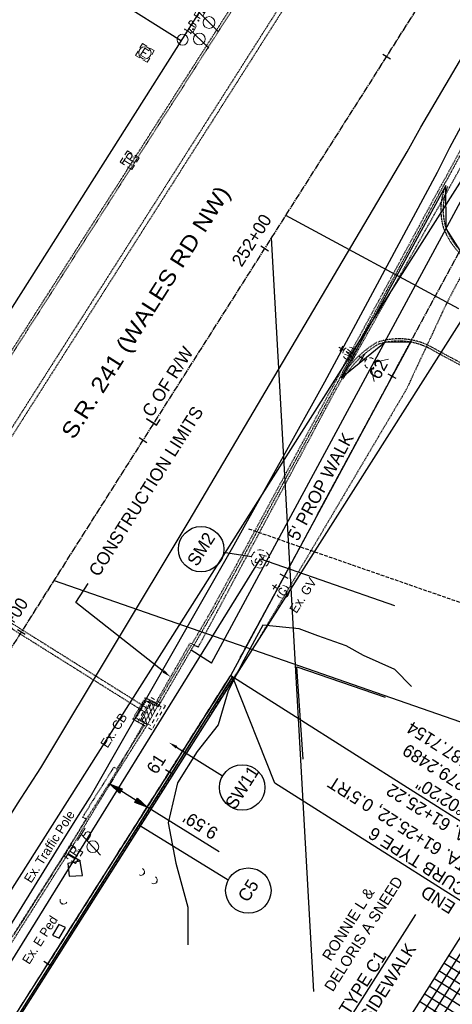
# Model space of a CAD drawing. Header units: feet. Extents: x 2248976 to 2249940, y 437917 to 439150.
# Tile 8 of 14: x 2249441 to 2249536, y 438207 to 438424. Entities that reach past the tile are written whole.
import ezdxf
from ezdxf import colors
from ezdxf.entities.mleader import LeaderData, LeaderLine
from ezdxf.math import Vec2, Vec3

# ---------------------------------------------------------------- set-up
doc = ezdxf.new("R2010")
doc.units = ezdxf.units.FT
doc.header["$MEASUREMENT"] = 0
doc.header["$PDMODE"] = 3
for name, pattern in [('CL', [2, 0.3, -0.15, 1.4, -0.15]), ('DGN Style 3', [0.19312, 0.137943, -0.055177]), ('esmtgenex', [1.1, 0.8, -0.3]), ('fenceex', [0]), ('OhDOT_USTN1', [0.055, 0.014, -0.041]), ('OhDOT_USTN2', [0.11, 0.069, -0.041]), ('OhDOT_USTN3', [0.22, 0.165, -0.055]), ('OhDOT_USTN4', [0.22, 0.11, -0.041, 0.028, -0.041]), ('OhDOT_USTN5', [0.11, 0.055, -0.055]), ('OhDOT_USTN6', [0.223, 0.083, -0.028, 0.028, -0.028, 0.028, -0.028]), ('OhDOT_USTN7', [0.221, 0.11, -0.028, 0.055, -0.028]), ('REDO_Drainage01', [1.6, 0.85, -0.75]), ('rowex', [0]), ('sanex', [0]), ('treert', [0]), ('waterex', [0])]:
    doc.linetypes.add(name, pattern=pattern)
doc.layers.add('0_Mview', color=7, linetype='Continuous', plot=False)
for name, color, linetype in [('DR_X_Cells', 151, 'OhDOT_USTN2'), ('DV_X_Property_Line', 7, 'Continuous'), ('GE_P_CL', 7, 'CL'), ('GE_P_CL_Text', 7, 'Continuous'), ('PF_P_Text', 7, 'Continuous'), ('PM_X_Edge_Line', 2, 'Continuous'), ('PV_P_Construction_Limits', 203, 'DGN Style 3'), ('PV_P_Curb', 120, 'Continuous'), ('PV_P_Drive', 230, 'Continuous'), ('PV_P_Walk', 231, 'Continuous'), ('PV_X_Curb', 120, 'OhDOT_USTN1'), ('PV_X_EOP', 7, 'OhDOT_USTN3'), ('PV_X_Parking_Lot', 7, 'OhDOT_USTN5'), ('PV_X_Text', 7, 'Continuous'), ('RD_X_Fence', 230, 'fenceex'), ('RD_X_Wall', 120, 'OhDOT_USTN1'), ('RW_X_Esmt_General', 6, 'esmtgenex'), ('RW_X_Fee_RW', 6, 'rowex'), ('SG_X_Foundation', 61, 'OhDOT_USTN1'), ('SG_X_PullBox', 7, 'Continuous'), ('SH_Data', 7, 'Continuous'), ('SV_X_Mon_Cells_Found', 7, 'Continuous'), ('TX_P_20', 7, 'Continuous'), ('TX_X_20', 7, 'Continuous'), ('UT_X_Electric_Cells', 1, 'Continuous'), ('UT_X_Gas_Cells', 2, 'Continuous'), ('UT_X_Misc_Cells', 7, 'Continuous'), ('UT_X_Sanitary_Cells', 3, 'Continuous'), ('UT_X_Sanitary_Line', 3, 'sanex'), ('UT_X_Water', 133, 'waterex'), ('UT_X_Water_Cells', 133, 'Continuous'), ('VG_X_Tree_Line_Rt', 3, 'treert')]:
    doc.layers.add(name, color=color, linetype=linetype)
doc.layers.add('SH_Minor_Grid_Line', color=252, linetype='Continuous', transparency=0.5)
doc.styles.add('Font 70-Main Title', font='txt', dxfattribs={"height": 0.25})
doc.styles.add('Slanted-Normal', font='font31.shx', dxfattribs={"height": 0.14})
doc.styles.get("Standard").update_dxf_attribs({"font": 'arial.ttf'})
doc.styles.add('Straight-Normal', font='font30.shx', dxfattribs={"height": 0.14})
doc.dimstyles.new('Dec-2  Slanted', dxfattribs={"dimtxt": 0.14, "dimasz": 0.14, "dimexe": 0.07, "dimexo": 0.07, "dimgap": 0.07, "dimtad": 1, "dimzin": 3, "dimdsep": 46, "dimtxsty": 'Slanted-Normal', "dimblk": 'Dim1', "dimcen": 0, "dimclrd": 95, "dimclre": 95, "dimclrt": 7, "dimazin": 3, "dimtfac": 1, "dimtix": 1, "dimtofl": 0, "dimtmove": 1, "dimatfit": 3, "dimldrblk": 'Dim1', "dimfxl": 1, "dimtolj": 1, "dimtzin": 0, "dimlwd": -1, "dimlwe": -1, "dimarcsym": 0})

# ---------------------------------------------------------------- blocks, each defined once
blk = doc.blocks.new('PP')
at = {"layer": 'UT_X_Electric_Cells', "color": 1, "linetype": 'Continuous', "lineweight": 0}
for p, q in [((0.043, 0.16), (-0.037, -0.14)), ((0.043, 0.16), (0.085, 0.16)), ((0.026, 0.096), (0.085, 0.096))]:
    blk.add_line(p, q, dxfattribs=at)
blk.add_circle((0, 0), 0.065, dxfattribs=at)
at = {"layer": 'UT_X_Electric_Cells', "color": 1, "linetype": 'Continuous', "lineweight": 0, "extrusion": (0, 0, -1)}
blk.add_arc((-0.086, 0.128), 0.0319, 88.8767, 271.1233, dxfattribs=at)
blk = doc.blocks.new('EM')
at = {"layer": 'UT_X_Electric_Cells', "color": 1, "linetype": 'Continuous', "lineweight": 0}
blk.add_line((-0.028, 0), (0.017, 0), dxfattribs=at)
at = {"layer": 'UT_X_Electric_Cells', "color": 1, "linetype": 'Continuous', "lineweight": 0, "flags": 128}
for points in [[(-0.02, 0.075), (-0.075, 0.075), (-0.075, 0.02)], [(0.028, 0.045), (-0.028, 0.045), (-0.028, -0.045), (0.028, -0.045)], [(0.075, 0.02), (0.075, 0.075), (0.02, 0.075)], [(-0.075, -0.02), (-0.075, -0.075), (-0.02, -0.075)], [(0.02, -0.075), (0.075, -0.075), (0.075, -0.02)]]:
    blk.add_lwpolyline(points, dxfattribs=at)
at = {"layer": 'UT_X_Electric_Cells', "color": 1, "linetype": 'Continuous', "lineweight": 0}
blk.add_circle((0, 0), 0.0675, dxfattribs=at)
blk = doc.blocks.new('CB3-X')
at = {"layer": 'Defpoints', "color": 20, "linetype": 'REDO_Drainage01', "lineweight": 0}
blk.add_lwpolyline([(-2.37, 0.75), (2.37, 0.75), (2.37, -1.5), (-2.37, -1.5), (-2.37, 0.75)], close=True, dxfattribs=at)
at = {"layer": 'Defpoints', "color": 21, "linetype": 'OhDOT_USTN2', "lineweight": 53}
blk.add_point((0, 1.42), dxfattribs=at)
at = {"layer": 'Defpoints', "color": 61, "linetype": 'OhDOT_USTN6', "lineweight": 53}
for p in [(0, 0.75), (-2.37, -0.37), (0, -1.5), (2.37, -0.37)]:
    blk.add_point(p, dxfattribs=at)
at = {"layer": 'Defpoints', "color": 21, "linetype": 'OhDOT_USTN5', "lineweight": 53}
blk.add_point((0, 0), dxfattribs=at)
at = {"layer": 'Defpoints', "color": 40, "linetype": 'OhDOT_USTN4', "lineweight": 53}
blk.add_point((0, 0), dxfattribs=at)
at = {"layer": 'Defpoints', "color": 151, "linetype": 'OhDOT_USTN7', "lineweight": 53}
blk.add_point((0, -0.37), dxfattribs=at)
at = {"layer": 'Defpoints', "color": 223, "linetype": 'OhDOT_USTN1', "lineweight": 53}
blk.add_point((0, -2.17), dxfattribs=at)
at = {"layer": 'DR_X_Cells', "color": 151, "linetype": 'Continuous', "lineweight": 0}
for p, q in [((-2.5, -1.76), (-0.75, 0)), ((-2.5, -0.63), (-1.88, 0)), ((-1.44, -1.83), (0.38, 0)), ((-0.31, -1.83), (1.51, 0)), ((0.82, -1.83), (2.5, -0.14)), ((1.94, -1.83), (2.5, -1.28))]:
    blk.add_line(p, q, dxfattribs=at)
at = {"layer": 'DR_X_Cells', "color": 151, "linetype": 'REDO_Drainage01', "lineweight": 0}
blk.add_lwpolyline([(-3.04, 1.42), (3.04, 1.42), (3.04, -2.17), (-3.04, -2.17), (-3.04, 1.42)], close=True, dxfattribs=at)
at = {"layer": 'DR_X_Cells', "color": 151, "linetype": 'Continuous', "lineweight": 0, "flags": 128}
blk.add_lwpolyline([(-2.5, 0), (2.5, 0), (2.5, -1.83), (-2.5, -1.83), (-2.5, 0)], close=True, dxfattribs=at)
blk = doc.blocks.new('TPW')
at = {"layer": 'UT_X_Misc_Cells', "color": 30, "linetype": 'Continuous', "lineweight": 0}
for p, q in [((0.128, 0.18), (-0.032, 0.18)), ((0.048, 0.18), (-0.032, -0.12)), ((0.04, 0.15), (0.083, 0.15)), ((0.023, 0.086), (0.083, 0.086))]:
    blk.add_line(p, q, dxfattribs=at)
blk.add_circle((0, 0), 0.065, dxfattribs=at)
at = {"layer": 'UT_X_Misc_Cells', "color": 30, "linetype": 'Continuous', "lineweight": 0, "extrusion": (0, 0, -1)}
blk.add_arc((-0.083, 0.118), 0.0319, 88.8767, 271.1233, dxfattribs=at)
blk = doc.blocks.new('DM')
at = {"layer": 'UT_X_Misc_Cells', "linetype": 'Continuous', "lineweight": 0}
h = blk.add_hatch(color=2, dxfattribs=at)
edge = h.paths.add_edge_path()
edge.add_arc((0, 0), 0.01, 0, 360)
at = {"layer": 'UT_X_Misc_Cells', "color": 2, "linetype": 'Continuous', "lineweight": 0}
blk.add_arc((0.04, 0), 0.04, 90, 270, dxfattribs=at)
blk = doc.blocks.new('SMH')
at = {"layer": 'Defpoints', "color": 3, "linetype": 'Continuous', "lineweight": 30}
blk.add_point((0, 0), dxfattribs=at)
at = {"layer": 'UT_X_Sanitary_Cells', "color": 3, "linetype": 'Continuous', "lineweight": 0, "flags": 128}
for points in [[(-0.017, 0.034), (-0.018, 0.036), (-0.02, 0.037), (-0.025, 0.039), (-0.032, 0.04), (-0.037, 0.04), (-0.039, 0.04), (-0.047, 0.038), (-0.054, 0.034), (-0.059, 0.029), (-0.06, 0.024), (-0.06, 0.02), (-0.059, 0.015), (-0.054, 0.011), (-0.019, -0.008), (-0.016, -0.01), (-0.015, -0.013), (-0.013, -0.017), (-0.013, -0.02), (-0.014, -0.024), (-0.015, -0.027), (-0.016, -0.03), (-0.017, -0.032), (-0.019, -0.034), (-0.02, -0.036), (-0.022, -0.037), (-0.025, -0.039), (-0.027, -0.039), (-0.032, -0.04), (-0.041, -0.04), (-0.047, -0.039), (-0.055, -0.034), (-0.06, -0.031)], [(0.01, -0.04), (0.036, 0.04), (0.06, -0.04)], [(0.054, -0.021), (0.017, -0.021)]]:
    blk.add_lwpolyline(points, dxfattribs=at)
at = {"layer": 'UT_X_Sanitary_Cells', "color": 3, "linetype": 'Continuous', "lineweight": 0}
for start, end in [(130.0806, 170.0721), (70.0577, 110.1061), (10.0169, 50.0392), (190.0169, 230.0392), (250.0577, 290.0473), (310.0114, 350.0264)]:
    blk.add_arc((0, 0), 0.1, start, end, dxfattribs=at)
blk = doc.blocks.new('SIGPB')
at = {"layer": 'SG_X_PullBox', "color": 7, "linetype": 'Continuous', "lineweight": 0, "flags": 128}
for points in [[(-0.02, 0.075), (-0.075, 0.075), (-0.075, 0.02)], [(-0.068, 0.05), (-0.006, 0.05)], [(-0.036, 0.05), (-0.036, -0.05)], [(0.006, -0.05), (0.006, 0.05), (0.043, 0.05), (0.047, 0.049), (0.053, 0.048), (0.055, 0.046), (0.058, 0.044), (0.061, 0.041), (0.063, 0.037), (0.065, 0.03), (0.065, 0.021), (0.064, 0.018), (0.062, 0.013), (0.059, 0.007), (0.056, 0.005), (0.054, 0.004), (0.052, 0.003), (0.05, 0.002), (0.043, 0.001), (0.006, 0.001)], [(0.075, 0.02), (0.075, 0.075), (0.02, 0.075)], [(0.043, 0.001), (0.065, -0.05)], [(-0.075, -0.02), (-0.075, -0.075), (-0.02, -0.075)], [(0.02, -0.075), (0.075, -0.075), (0.075, -0.02)]]:
    blk.add_lwpolyline(points, dxfattribs=at)
blk = doc.blocks.new('WGV')
at = {"layer": 'UT_X_Water_Cells', "color": 133, "linetype": 'Continuous', "lineweight": 0}
for p, q in [((0, 0.07), (0, 0.134)), ((0.032, 0.102), (-0.032, 0.102))]:
    blk.add_line(p, q, dxfattribs=at)
at = {"layer": 'UT_X_Water_Cells', "color": 133, "linetype": 'Continuous', "lineweight": 0, "flags": 128}
blk.add_lwpolyline([(-0.032, 0.041), (-0.016, -0.045), (0, 0.041), (0.016, -0.045), (0.032, 0.041)], dxfattribs=at)
at = {"layer": 'UT_X_Water_Cells', "color": 133, "linetype": 'Continuous', "lineweight": 0, "extrusion": (0, 0, -1)}
blk.add_arc((0, 0), 0.07, 330.0184, 29.9816, dxfattribs=at)
at = {"layer": 'UT_X_Water_Cells', "color": 133, "linetype": 'Continuous', "lineweight": 0}
for start, end in [(60.0184, 120.0157), (330.0184, 29.9816), (239.9843, 299.9816)]:
    blk.add_arc((0, 0), 0.07, start, end, dxfattribs=at)
blk = doc.blocks.new('FH')
at = {"layer": 'UT_X_Water_Cells', "color": 133, "linetype": 'Continuous', "lineweight": 0}
for p, q in [((0, 0.06), (0, 0.146)), ((0.06, 0.103), (-0.06, 0.103)), ((-0.042, -0.042), (-0.146, -0.146)), ((0.042, -0.042), (0.146, -0.146))]:
    blk.add_line(p, q, dxfattribs=at)
for start, end in [(140.021, 184.0629), (68.1395, 112.038), (356.0165, 39.9889), (211.8788, 255.8479), (283.8239, 329.9097)]:
    blk.add_arc((0, 0), 0.06, start, end, dxfattribs=at)
blk = doc.blocks.new('IPF')
at = {"layer": 'SV_X_Mon_Cells_Found', "color": 7, "linetype": 'Continuous', "lineweight": 0, "flags": 128}
for points in [[(0.101, 0.04), (0.118, 0.04)], [(0.11, -0.04), (0.11, 0.04)], [(0.188, -0.04), (0.188, 0.04), (0.214, 0.04), (0.217, 0.039), (0.221, 0.038), (0.223, 0.037), (0.224, 0.036), (0.226, 0.032), (0.228, 0.029), (0.229, 0.024), (0.229, 0.017), (0.229, 0.014), (0.227, 0.01), (0.225, 0.006), (0.223, 0.004), (0.221, 0.003), (0.219, 0.002), (0.214, 0.001), (0.188, 0.001)], [(0.338, 0.04), (0.3, 0.04), (0.3, -0.04)], [(0.3, 0.001), (0.327, 0.001)], [(0.101, -0.04), (0.118, -0.04)], [(0.157, -0.029), (0.16, -0.029), (0.162, -0.031), (0.164, -0.033), (0.164, -0.036), (0.162, -0.039), (0.16, -0.04), (0.157, -0.04), (0.156, -0.039), (0.154, -0.036), (0.154, -0.033), (0.156, -0.031), (0.157, -0.029)], [(0.27, -0.029), (0.273, -0.029), (0.274, -0.031), (0.276, -0.033), (0.276, -0.036), (0.274, -0.039), (0.273, -0.04), (0.27, -0.04), (0.268, -0.039), (0.267, -0.036), (0.267, -0.033), (0.268, -0.031), (0.27, -0.029)], [(0.377, -0.029), (0.38, -0.029), (0.382, -0.031), (0.383, -0.033), (0.383, -0.036), (0.382, -0.039), (0.38, -0.04), (0.377, -0.04), (0.376, -0.039), (0.374, -0.036), (0.374, -0.033), (0.376, -0.031), (0.377, -0.029)]]:
    blk.add_lwpolyline(points, dxfattribs=at)
at = {"layer": 'SV_X_Mon_Cells_Found', "color": 7, "linetype": 'Continuous', "lineweight": 0}
blk.add_circle((0, 0), 0.06, dxfattribs=at)
blk = doc.blocks.new('Dim1')
h = blk.add_hatch(color=4)
h.dxf.hatch_style = 1
h.paths.add_polyline_path([(0, 0), (-1, -0.2), (-1, 0.2)])
at = {"color": 4}
blk.add_lwpolyline([(0, 0), (-1, -0.2), (-1, 0.2), (0, 0)], dxfattribs=at)
blk = doc.blocks.new('*D962')
at = {"color": 95, "linetype": 'Continuous', "transparency": 16777216}
for p, q in [((2249460.87, 438254.85), (2249461.9, 438256.5)), ((2249466.93, 438251.74), (2249463.54, 438253.84)), ((2249468.98, 438249.73), (2249470.05, 438251.45)), ((2249485.18, 438240.41), (2249469.31, 438250.26))]:
    blk.add_line(p, q, dxfattribs=at)
at = {"layer": 'Defpoints', "color": 0, "transparency": 16777216}
for p in [(2249460.13, 438253.66, -0.7), (2249461.16, 438255.31), (2249468.24, 438248.55)]:
    blk.add_point(p, dxfattribs=at)
at = {"color": 95, "transparency": 16777216, "xscale": 2.8, "yscale": 2.8, "zscale": 2.8}
for p, rotation in [((2249461.16, 438255.31), 148.1849951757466), ((2249469.31, 438250.26), 328.1849951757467)]:
    blk.add_blockref('Dim1', p, dxfattribs=dict(at, rotation=rotation))
at = {"color": 7, "transparency": 16777216, "insert": (2249481.07, 438246.26), "char_height": 2.8, "attachment_point": 5, "rotation": 148.185, "style": 'Slanted-Normal'}
blk.add_mtext("\\A1;9.59'", dxfattribs=at)
blk = doc.blocks.new('GV')
at = {"layer": 'UT_X_Gas_Cells', "color": 2, "linetype": 'Continuous', "lineweight": 0}
for p, q in [((0, 0.07), (0, 0.134)), ((0.032, 0.102), (-0.032, 0.102))]:
    blk.add_line(p, q, dxfattribs=at)
at = {"layer": 'UT_X_Gas_Cells', "color": 2, "linetype": 'Continuous', "lineweight": 0, "flags": 128}
blk.add_lwpolyline([(0.027, 0.027), (0.026, 0.031), (0.024, 0.034), (0.02, 0.038), (0.015, 0.042), (0.012, 0.044), (0.009, 0.044), (0.005, 0.045), (-0.004, 0.045), (-0.007, 0.044), (-0.01, 0.044), (-0.012, 0.042), (-0.018, 0.038), (-0.022, 0.033), (-0.024, 0.027), (-0.025, 0.019), (-0.027, 0.008), (-0.027, -0.007), (-0.026, -0.019), (-0.023, -0.028), (-0.019, -0.036), (-0.015, -0.039), (-0.011, -0.042), (-0.003, -0.045), (0.005, -0.045), (0.012, -0.044), (0.015, -0.042), (0.018, -0.041), (0.021, -0.038), (0.024, -0.034), (0.027, -0.027), (0.027, -0.01), (0.012, -0.01)], dxfattribs=at)
at = {"layer": 'UT_X_Gas_Cells', "color": 2, "linetype": 'Continuous', "lineweight": 0, "extrusion": (0, 0, -1)}
blk.add_arc((0, 0), 0.07, 330.0184, 29.9816, dxfattribs=at)
at = {"layer": 'UT_X_Gas_Cells', "color": 2, "linetype": 'Continuous', "lineweight": 0}
for start, end in [(60.0184, 120.0157), (330.0184, 29.9816), (239.9843, 299.9816)]:
    blk.add_arc((0, 0), 0.07, start, end, dxfattribs=at)

msp = doc.modelspace()

# ---------------------------------------------------------------- linework, layer by layer
at = {"elevation": 1083.474}
msp.add_lwpolyline([(2249452.15, 438235.079), (2249455.116, 438235.198), (2249454.583, 438238.347), (2249451.873, 438237.836), (2249452.15, 438235.079)], dxfattribs=at)
at = {"elevation": 1082.382}
msp.add_lwpolyline([(2249448.515, 438222.069), (2249449.99, 438221.37), (2249451.333, 438223.762), (2249449.899, 438224.431)], close=True, dxfattribs=at)
at = {"layer": '0_Mview', "elevation": 1082.916}
msp.add_lwpolyline([(2249537.906, 438359.937), (2249499.813, 438380.481)], dxfattribs=at)
at = {"layer": 'DR_X_Cells'}
for p, q in [((2249547.782, 438504.054, 1082.408), (2249420.757, 438304.197, 1083.113)), ((2249548.626, 438503.517, 1082.408), (2249421.601, 438303.66, 1083.113)), ((2249422.047, 438301.689, 1083.095), (2249469.585, 438271.885, 1082.414)), ((2249421.516, 438300.842, 1083.095), (2249469.1, 438271.009, 1082.413))]:
    msp.add_line(p, q, dxfattribs=at)
at = {"layer": 'DV_X_Property_Line'}
for p, q in [((2249411.367, 438460.412, 1083.62), (2249476.86, 438418.976, 1083.62)), ((2249505.997, 438209.632, 1083.62), (2249496.718, 438375.6, 1083.62)), ((2249448.862, 438300.14, 1083.62), (2249562.852, 438260.488, 1083.62))]:
    msp.add_line(p, q, dxfattribs=at)
at = {"layer": 'GE_P_CL', "color": 1}
msp.add_line((2249392.579, 438211.391), (2249575.55, 438499.905), dxfattribs=at)
at = {"layer": 'GE_P_CL', "elevation": 1083.627}
msp.add_lwpolyline([(2249422.14, 438172.754), (2249424.026, 438176.282), (2249426.081, 438182.045), (2249487.715, 438279.249), (2249598.776, 438485.175)], dxfattribs=at)
at = {"layer": 'GE_P_CL', "color": 1, "elevation": 1083.627}
for points in [[(2249422.14, 438172.754), (2249424.026, 438176.282), (2249426.081, 438182.045), (2249429.294, 438187.113), (2249487.715, 438279.249), (2249598.776, 438485.175)], [(2249487.715, 438279.249), (2249447.437, 438215.726)]]:
    msp.add_lwpolyline(points, dxfattribs=at)
at = {"layer": 'GE_P_CL_Text'}
for p, q in [((2249522.838, 438414.92), (2249521.149, 438415.991)), ((2249496.06, 438372.695), (2249494.371, 438373.767)), ((2249524.094, 438344.595, 1083.627), (2249522.334, 438345.545, 1083.627)), ((2249469.282, 438330.471), (2249467.593, 438331.542)), ((2249500.36, 438300.588, 1083.627), (2249498.6, 438301.537, 1083.627)), ((2249442.503, 438288.246), (2249440.814, 438289.317)), ((2249475.056, 438257.417, 1083.627), (2249473.367, 438258.488, 1083.627)), ((2249448.278, 438215.193, 1083.627), (2249446.589, 438216.264, 1083.627))]:
    msp.add_line(p, q, dxfattribs=at)
for centre in [(2249481.19, 438307.05, -0.19), (2249490.245, 438254.585, 1083.62), (2249491.581, 438231.879)]:
    msp.add_circle(centre, 5, dxfattribs=at)
at = {"layer": 'PF_P_Text'}
for p, q in [((2249492.287, 438305.337, 1083.143), (2249486.131, 438306.287, 482.181)), ((2249467.475, 438246.392), (2249487.175, 438234.242))]:
    msp.add_line(p, q, dxfattribs=at)
at = {"layer": 'PM_X_Edge_Line', "flags": 128}
for points, elevation in [([(2249395.315, 438177.596), (2249402.033, 438188.708), (2249408.337, 438198.905), (2249425.17, 438226.255), (2249427.997, 438230.531), (2249440.775, 438250.948), (2249445.921, 438258.903), (2249478.585, 438313.288), (2249526.568, 438394.557), (2249529.534, 438399.959), (2249559.208, 438450.391), (2249582.748, 438490.371), (2249584.871, 438493.994)], 1083.101), ([(2249406.374, 438171.352), (2249407.934, 438173.806), (2249418.04, 438190.272), (2249436.041, 438219.817), (2249438.527, 438222.999), (2249449.932, 438241.551), (2249454.183, 438248.399), (2249456.796, 438252.445), (2249488.464, 438307.969), (2249508.425, 438343.858), (2249533.189, 438390.02), (2249535.939, 438395.473), (2249563.893, 438447.359), (2249575.137, 438468.651), (2249585.756, 438488.471), (2249587.708, 438492.195)], 1082.978)]:
    msp.add_lwpolyline(points, dxfattribs=dict(at, elevation=elevation))
at = {"layer": 'PV_P_Construction_Limits'}
for points in [[(2249492.873, 438285.554), (2249481.771, 438268.795), (2249478.666, 438263.84), (2249427.136, 438181.974), (2249421.305, 438172.121), (2249413.309, 438177.347), (2249413.744, 438182.639), (2249420.045, 438192.831), (2249421.813, 438193.506), (2249462.036, 438257.18), (2249478.771, 438286.372), (2249480.587, 438285.512), (2249510.328, 438341.191), (2249536.82, 438388.418), (2249592.793, 438488.97)], [(2249602.607, 438482.746), (2249584.089, 438447.057), (2249572.092, 438423.455), (2249549.751, 438386.346), (2249543.908, 438377.63), (2249535.157, 438361.066), (2249526.322, 438342.143), (2249492.873, 438285.556), (2249492.872, 438285.553)]]:
    msp.add_lwpolyline(points, dxfattribs=at)
at = {"layer": 'PV_P_Curb', "elevation": 1083.627}
msp.add_lwpolyline([(2249488.138, 438278.981), (2249434.471, 438194.345)], dxfattribs=at)
at = {"layer": 'PV_P_Drive', "elevation": 1082.916}
msp.add_lwpolyline([(2249535.118, 438377.674), (2249535.019, 438387.082), (2249511.996, 438344.792), (2249521.553, 438352.523)], close=True, dxfattribs=at)
for points in [[(2249538.188, 438372.834), (2249535.118, 438377.674)], [(2249527.293, 438352.633), (2249521.553, 438352.523)]]:
    msp.add_lwpolyline(points, dxfattribs=at)
at = {"layer": 'PV_P_Walk'}
msp.add_line((2249483.493, 438281.927), (2249478.977, 438284.791), dxfattribs=at)
for points, elevation in [([(2249534.811, 438377.105), (2249594.543, 438487.86)], 1082.916), ([(2249483.482, 438281.933), (2249521.862, 438353.096)], 1082.916), ([(2249487.715, 438279.249), (2249527.543, 438353.096)], 1082.916), ([(2249426.081, 438182.045), (2249487.715, 438279.249)], 1083.62), ([(2249454.68, 438238.346), (2249451.916, 438239.996)], 1083.476)]:
    msp.add_lwpolyline(points, dxfattribs=dict(at, elevation=elevation))
at = {"layer": 'PV_X_Curb'}
for points, elevation in [([(2249400.009, 438288.652), (2249413.608, 438309.736), (2249439.173, 438350.225), (2249463.721, 438388.675), (2249492.537, 438433.75), (2249521.35, 438478.959)], 1083.133), ([(2249408.483, 438170.227), (2249409.715, 438172.32), (2249438.034, 438218.122), (2249440.508, 438221.974), (2249452.109, 438240.32), (2249456.612, 438247.863), (2249456.612, 438247.863), (2249458.702, 438251.332), (2249462.809, 438258), (2249462.809, 438258), (2249469.368, 438268.399), (2249466.863, 438269.827), (2249469.106, 438273.667), (2249471.754, 438272.402), (2249483.927, 438293.281), (2249490.999, 438306.256), (2249511.833, 438344.858), (2249512.445, 438346.189), (2249534.778, 438387.488), (2249535.625, 438388.89), (2249535.645, 438388.993), (2249538.275, 438393.857), (2249552.296, 438419.665), (2249555.544, 438425.903)], 1082.916)]:
    msp.add_lwpolyline(points, dxfattribs=dict(at, elevation=elevation))
for centre, radius, start, end in [((2249547.592, 438381.76, 1082.321), 13.154, 157.05804, 196.33427), ((2249549.297, 438383.277, 1082.102), 15.246, 199.88831, 243.12343)]:
    msp.add_arc(centre, radius, start, end, dxfattribs=at)
at = {"layer": 'PV_X_EOP'}
for points, elevation in [([(2249400.429, 438288.381), (2249414.03, 438309.467), (2249439.595, 438349.957), (2249464.143, 438388.406), (2249492.958, 438433.481), (2249521.757, 438478.666), (2249527.519, 438486.774), (2249527.924, 438486.297), (2249534.326, 438498.023), (2249539.64, 438506.6), (2249541.292, 438505.431), (2249545.569, 438512.27), (2249544.094, 438513.094), (2249548.049, 438517.346)], 1083.133), ([(2249440.087, 438222.242), (2249451.683, 438240.582), (2249455.902, 438247.649), (2249455.144, 438248.013), (2249457.406, 438251.741), (2249462.025, 438259.055), (2249462.648, 438258.681), (2249468.666, 438268.224), (2249466.176, 438269.643), (2249468.906, 438274.316), (2249471.554, 438273.052), (2249483.491, 438293.527), (2249490.56, 438306.494), (2249511.385, 438345.081), (2249511.998, 438346.413), (2249534.344, 438387.736), (2249535.151, 438389.071), (2249535.168, 438389.162), (2249537.835, 438394.095), (2249551.61, 438419.45), (2249549.162, 438420.682), (2249552.891, 438428.069)], 1082.916)]:
    msp.add_lwpolyline(points, dxfattribs=dict(at, elevation=elevation))
at = {"layer": 'PV_X_Parking_Lot', "elevation": 1081.594}
msp.add_lwpolyline([(2249543.006, 438342.829), (2249540.857, 438346.72), (2249532.911, 438350.976)], dxfattribs=at)
at = {"layer": 'PV_X_Parking_Lot'}
for centre, radius, start, end in [((2249547.592, 438381.76, 1082.321), 13.654, 157.05804, 196.33427), ((2249549.297, 438383.277, 1082.102), 15.746, 199.88831, 243.12343), ((2249524.702, 438338.044, 1082.069), 15.317, 57.5952, 107.93681), ((2249531.529, 438332.875, 1082.069), 22.881, 120.59117, 148.61266)]:
    msp.add_arc(centre, radius, start, end, dxfattribs=at)
at = {"layer": 'PV_X_Text'}
msp.add_line((2249487.715, 438279.249, 1082.916), (2249545.333, 438242.709, 1082.916), dxfattribs=at)
at = {"layer": 'RD_X_Fence'}
msp.add_lwpolyline([(2249503.645, 438260.811), (2249502.252, 438281.11), (2249521.683, 438274.441)], dxfattribs=at)
at = {"layer": 'RD_X_Wall', "elevation": 1081.594}
msp.add_lwpolyline([(2249542.568, 438342.587), (2249540.491, 438346.349), (2249532.675, 438350.536)], dxfattribs=at)
at = {"layer": 'RD_X_Wall'}
for centre, radius, start, end in [((2249531.529, 438332.875, 1082.069), 22.381, 120.59117, 148.61266), ((2249524.702, 438338.044, 1082.069), 14.817, 57.5952, 107.93681)]:
    msp.add_arc(centre, radius, start, end, dxfattribs=at)
at = {"layer": 'RW_X_Esmt_General'}
msp.add_line((2249491.616, 438311.541, 1083.62), (2249576.505, 438282.016, 1083.62), dxfattribs=at)
at = {"layer": 'RW_X_Fee_RW'}
for p, q in [((2249492.52, 438284.958), (2249613.552, 438475.805)), ((2249403.059, 438302.604, 1083.62), (2249485.536, 438432.656, 1083.62)), ((2249430.582, 438187.292), (2249492.52, 438284.958))]:
    msp.add_line(p, q, dxfattribs=at)
at = {"layer": 'SH_Data', "color": 7, "linetype": 'Continuous'}
msp.add_line((2249665.271, 438421.985), (2249429.604, 438050.38), dxfattribs=at)
at = {"layer": 'SH_Minor_Grid_Line', "color": 252, "linetype": 'Continuous'}
for p, q in [((2249431.293, 438049.309), (2249666.96, 438420.914)), ((2249432.982, 438048.237), (2249668.649, 438419.843)), ((2249434.671, 438047.166), (2249670.338, 438418.771)), ((2249687.655, 438121.187), (2249535.646, 438217.589)), ((2249685.513, 438117.809), (2249533.504, 438214.211)), ((2249686.584, 438119.498), (2249534.575, 438215.9)), ((2249684.442, 438116.12), (2249532.433, 438212.522)), ((2249683.37, 438114.431), (2249531.362, 438210.833)), ((2249682.299, 438112.742), (2249530.29, 438209.144)), ((2249681.228, 438111.053), (2249529.219, 438207.455))]:
    msp.add_line(p, q, dxfattribs=at)
at = {"layer": 'TX_P_20'}
for p, q in [((2249497.387, 438255.55), (2249488.138, 438278.981, 1083.627)), ((2249538.646, 438229.384), (2249497.387, 438255.55))]:
    msp.add_line(p, q, dxfattribs=at)
at = {"layer": 'UT_X_Sanitary_Line', "elevation": 1083.333}
msp.add_lwpolyline([(2249438.464, 438214.649), (2249494.237, 438304.896), (2249523.724, 438294.672)], dxfattribs=at)
at = {"layer": 'UT_X_Water'}
msp.add_line((2249423.282, 438206.589), (2249599.618, 438484.641), dxfattribs=at)
at = {"layer": 'VG_X_Tree_Line_Rt', "flags": 128}
msp.add_lwpolyline([(2249527.509, 438276.822), (2249523.805, 438280.568), (2249516.933, 438283.646), (2249513.14, 438285.786), (2249506.893, 438287.972), (2249502.788, 438289.488), (2249494.795, 438290.334), (2249490.601, 438282.618), (2249487.163, 438275.874), (2249484.973, 438268.383), (2249480.308, 438262.472), (2249476.013, 438255.603), (2249473.937, 438246.803), (2249475.608, 438237.93), (2249478.257, 438228.25), (2249478.257, 438219.928)], dxfattribs=at)

# ---------------------------------------------------------------- block references
at = {"layer": '0_Mview', "xscale": 20, "yscale": 20, "zscale": 20, "rotation": 57.6176728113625}
msp.add_blockref('GV', (2249499.151, 438297.667), dxfattribs=at)
at = {"layer": 'DR_X_Cells', "xscale": 20, "yscale": 20, "zscale": 20, "rotation": 329.419715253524}
msp.add_blockref('EM', (2249468.826, 438416.295, 1085.695), dxfattribs=at)
at = {"layer": 'DR_X_Cells', "rotation": 240.9926350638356}
msp.add_blockref('CB3-X', (2249470.613, 438270.646, 1082.536), dxfattribs=at)
at = {"layer": 'RD_X_Wall', "xscale": 20, "yscale": 20, "zscale": 20, "rotation": 57.61767281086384}
for name, p in [('SIGPB', (2249465.477, 438392.714, 1083.431)), ('WGV', (2249513.792, 438350.119, 1082.383)), ('FH', (2249518.39, 438347.977, 1083.056)), ('SIGPB', (2249453.099, 438239.907, 1083.316))]:
    msp.add_blockref(name, p, dxfattribs=at)
at = {"layer": 'SG_X_Foundation', "color": 1, "xscale": 20, "yscale": 20, "zscale": 20}
for name, p, rotation in [('TPW', (2249457.366, 438241.536, 1083.398), 57.61767281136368), ('DM', (2249468.643, 438235.664, 1081.947), 152.4921440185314), ('DM', (2249471.44, 438233.792, 1081.881), 151.1777206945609), ('DM', (2249450.627, 438228.941, 2165.312), 66.16338364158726)]:
    msp.add_blockref(name, p, dxfattribs=dict(at, rotation=rotation))
at = {"layer": 'TX_X_20', "xscale": 20, "yscale": 20, "zscale": 20, "rotation": 57.63605666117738}
msp.add_blockref('IPF', (2249477.113, 438419.225, 1084.213), dxfattribs=at)
at = {"layer": 'UT_X_Electric_Cells', "xscale": 20, "yscale": 20, "zscale": 20, "rotation": 59.99999999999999}
for p in [(2249482.952, 438423, 1083.257), (2249480.807, 438419.372, 1083.262)]:
    msp.add_blockref('PP', p, dxfattribs=at)
at = {"layer": 'UT_X_Sanitary_Cells', "xscale": 20, "yscale": 20, "zscale": 20, "rotation": 57.6176728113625}
msp.add_blockref('SMH', (2249494.237, 438304.896, 1083.143), dxfattribs=at)

# ---------------------------------------------------------------- texts
at = {"layer": 'GE_P_CL_Text', "style": 'Slanted-Normal'}
for s, insert, char_height, width, attachment_point, rotation in [('252+00', (2249493.526, 438374.302), 2.8, 30.81744, 8, 57.61767), ('C OF R/W', (2249475.035, 438343.157), 2.8, 30.81744, 8, 57.61767), ('62', (2249521.454, 438346.019, 1083.627), 2.8, 30.81744, 8, 61.66094), ('L', (2249471.8, 438334.767), 2.8, 30.81744, 8, 57.61767), ('SM2', (2249481.19, 438307.05, -0.19), 2.8, 57.4825, 5, 57.61767), ('251+00', (2249439.97, 438289.853), 2.8, 30.81744, 8, 57.61767), ('61', (2249472.523, 438259.024, 1083.627), 2.8, 30.81744, 8, 57.61767), ('SW11', (2249490.245, 438254.585, 1083.62), 2.8, 57.4825, 5, 57.61767), ("END \\PCURB TYPE 6\\PSTA. 61+25.22, 0.5'RT", (2249535.934, 438226.561), 2.8, 87.36758, 1, 147.61767), ('C5', (2249491.581, 438231.879), 2.8, 57.4825, 5, 57.61767), ('\\pxqc;RONNIE L & \\PDELORIS A SNEED', (2249489.165, 438188.252), 2.4, 87.36758, 1, 57.61767), ("END CURB RAMP, TYPE C1\\PBEGIN 9.6'{\\fISOCPEUR|b0|i0|c0|p34;%%P} CONC. SIDEWALK\\PSTA. 60+16.12", (2249493.42, 438177.48, 2166.536), 2.8, 87.36758, 1, 57.61767)]:
    msp.add_mtext(s, dxfattribs=dict(at, insert=insert, char_height=char_height, width=width, attachment_point=attachment_point, rotation=rotation))
at = {"layer": 'PV_P_Construction_Limits', "insert": (2249456.29, 438302.286, -2165.831), "char_height": 2.8, "width": 55.63918, "attachment_point": 1, "rotation": 57.61767, "style": 'Slanted-Normal'}
msp.add_mtext('CONSTRUCTION LIMITS', dxfattribs=at)
at = {"layer": 'PV_X_Text', "width": 725.59682, "attachment_point": 1}
for s, insert, char_height, rotation, style in [("5' PROP WALK", (2249500.043, 438309.985, 1086.254), 2.8, 61.73476, 'Slanted-Normal'), ('Ex. GV', (2249500.483, 438293.826, 1086.254), 2, 57.61767, 'Straight-Normal'), ('Ex. CB', (2249458.912, 438264.184, 1086.254), 2, 57.61767, 'Straight-Normal'), ('STA. 61+25.22\\P   = 4%%D02\'20"\\PN=438279.2489\\PE=2249487.7154', (2249542.817, 438239.762, 1086.254), 2.8, 147.61767, 'Slanted-Normal'), ('Ex. Traffic Pole', (2249442.106, 438234.449, 1086.254), 2, 57.61767, 'Straight-Normal'), ('Ex. E Ped', (2249441.684, 438216.543, 1086.254), 2, 57.61767, 'Straight-Normal')]:
    msp.add_mtext(s, dxfattribs=dict(at, insert=insert, char_height=char_height, rotation=rotation, style=style))
at = {"layer": 'SH_Data', "style": 'Font 70-Main Title', "width": 1.15}
msp.add_text('S.R. 241 (WALES RD NW)', height=3.5, rotation=57.61767, dxfattribs=at).set_placement((2249453.163, 438330.99))

# ---------------------------------------------------------------- dimensions: what is measured, and where the dimension line sits
dim = msp.add_linear_dim(base=(2249461.163, 438255.315, 1083.62), p1=(2249468.243, 438248.545, 1083.62), p2=(2249460.134, 438253.656, 1082.916), angle=148.185, dimstyle='Dec-2  Slanted', override={"dimpost": "'"})
dim.commit()
dim.dimension.update_dxf_attribs({"geometry": '*D962', "text_midpoint": (2249477.876, 438241.116, 1083.62), "dimtype": 160})

# ---------------------------------------------------------------- leaders
at = {"layer": 'GE_P_CL_Text'}
ml = msp.add_multileader_mtext('Standard', dxfattribs=at)
ml.set_content('', color=256)
ml.set_leader_properties(color=256)
ml.build(insert=Vec2(0, 0))
ml.multileader.update_dxf_attribs({"dogleg_length": 0, "arrow_head_size": 2, "scale": 20})
ctx = ml.context
ctx.base_point, ctx.scale, ctx.char_height, ctx.arrow_head_size, ctx.landing_gap_size, ctx.plane_origin, ctx.plane_x_axis, ctx.plane_y_axis = Vec3(2249485.913, 438257.137, 1083.62), 20, 3.6, 2, 1.8, Vec3(2249474.106, 438264.497, 1083.62), Vec3(0.8996119, 0.4366903), Vec3(-0.4366903, 0.8996119)
notes = []
notes.append((ctx, [(0, (1, 1, 0), (2249485.913, 438257.137, 1083.62), (0.0476674, 0.9988633), 0, [(0, [(2249474.106, 438264.497, 1083.62)], 0, [])])]))
ctx.mtext.insert, ctx.mtext.text_direction, ctx.mtext.rotation, ctx.mtext.flow_direction = Vec3(2249486.747, 438259.542, 1083.62), Vec3(0.8996119, 0.4366903), -0.5537018, 5
at = {"layer": 'PV_P_Construction_Limits', "linetype": 'Continuous'}
ml = msp.add_multileader_mtext('Standard', dxfattribs=at)
ml.set_content('', color=256)
ml.set_leader_properties()
ml.build(insert=Vec2(0, 0))
ml.multileader.update_dxf_attribs({"dogleg_length": 0.25, "arrow_head_size": 2, "scale": 20})
ctx = ml.context
ctx.base_point, ctx.scale, ctx.char_height, ctx.arrow_head_size, ctx.landing_gap_size, ctx.plane_origin, ctx.plane_x_axis, ctx.plane_y_axis = Vec3(2249456.343, 438299.506, -1082.916), 20, 2, 2, 1.8, Vec3(2249474.733, 438356.965, -1082.916), Vec3(0.5355663, 0.8444932), Vec3(-0.8444932, 0.5355663)
notes.append((ctx, [(1, (1, 1, 0), (2249453.665, 438295.283, -1082.916), (0.5355663, 0.8444932), 5, [(0, [(2249474.492, 438278.909, -1082.916)], 0, [])])]))
ctx.mtext.insert, ctx.mtext.text_direction, ctx.mtext.flow_direction = Vec3(2249456.463, 438301.561, -1082.916), Vec3(0.5355663, 0.8444932), 5
at = {"layer": 'TX_P_20'}
ml = msp.add_multileader_mtext('Standard', dxfattribs=at)
ml.set_content('', color=256)
ml.set_leader_properties()
ml.build(insert=Vec2(0, 0))
ml.multileader.update_dxf_attribs({"dogleg_length": 2.2, "arrow_head_size": 2, "scale": 20})
ctx = ml.context
ctx.base_point, ctx.scale, ctx.char_height, ctx.arrow_head_size, ctx.landing_gap_size, ctx.plane_origin, ctx.plane_x_axis, ctx.plane_y_axis = Vec3(2249530.372, 438229.649), 20, 2, 2, 1.8, Vec3(2249433.699, 438207.741), Vec3(-0.5355663, -0.8444932), Vec3(0.8444932, -0.5355663)
ctx.text_align_type = 2
notes.append((ctx, [(0, (1, 1, 0), (2249495.673, 438174.935), (0.5355663, 0.8444932), 61.19, [(0, [(2249429.294, 438187.113)], 0, [])])]))
ctx.mtext.insert, ctx.mtext.text_direction, ctx.mtext.rotation, ctx.mtext.alignment, ctx.mtext.flow_direction = Vec3(2249530.253, 438227.594), Vec3(-0.5355663, -0.8444932), 3.1415927, 3, 5
for ctx, leaders in notes:
    for number, flags, end, landing, length, lines in leaders:
        leader = LeaderData()
        leader.index, (leader.has_last_leader_line, leader.has_dogleg_vector, leader.attachment_direction) = number, flags
        leader.last_leader_point, leader.dogleg_vector, leader.dogleg_length = Vec3(end), Vec3(landing), length
        for number, points, colour, breaks in lines:
            line = LeaderLine()
            line.index, line.vertices, line.color, line.breaks = number, Vec3.list(points), colors.encode_raw_color(colour), breaks
            leader.lines.append(line)
        ctx.leaders.append(leader)

doc.saveas('drawing.dxf')
